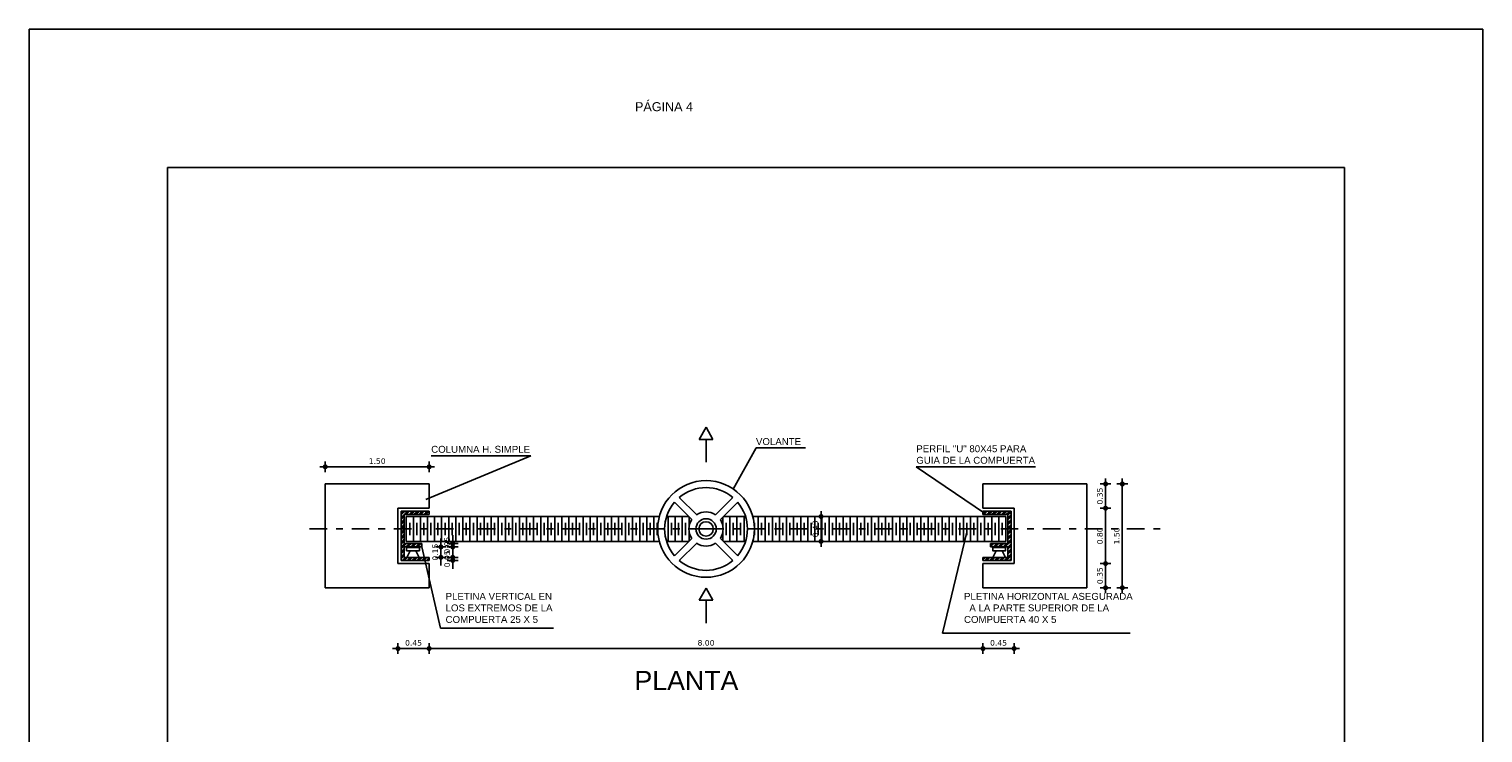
# Model space of a CAD drawing. Header units: metres. Extents: x 2029 to 4131, y 3282 to 4383.
# Tile 5 of 26: x 2107 to 2128, y 4373 to 4383. Entities that reach past the tile are written whole.
import ezdxf

# ---------------------------------------------------------------- set-up
doc = ezdxf.new("R2010")
doc.units = ezdxf.units.M
doc.linetypes.add('DASHDOT', pattern=[25.4, 12.7, -6.35, 0, -6.35])
doc.layers.add('Cotas', color=7, linetype='Continuous')
doc.layers.add('Dibujo', color=7, linetype='Continuous')
doc.styles.get("Standard").update_dxf_attribs({"font": 'arial.ttf'})
doc.styles.add('verdana', font='verdana.ttf')
doc.dimstyles.new('ISO', dxfattribs={"dimtxt": 0.08, "dimasz": 0.06, "dimexe": 0.1, "dimexo": 0.1, "dimgap": 0.04, "dimtad": 1, "dimzin": 1, "dimdsep": 46, "dimtxsty": 'verdana', "dimblk1": 'PAB', "dimblk2": 'PAB', "dimsah": 1, "dimcen": 0, "dimse1": 1, "dimse2": 1, "dimclrd": 7, "dimclre": 8, "dimclrt": 7, "dimadec": 0, "dimazin": 0, "dimtfac": 1, "dimtix": 1, "dimtmove": 0, "dimatfit": 3, "dimldrblk": 'PAB', "dimfxl": 0.1, "dimtvp": 1, "dimtolj": 1, "dimtzin": 1, "dimarcsym": 0})
pattern_1 = [(45, (-6819.576363, 747.251405), (0.07071067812, -4e-18), [0.1]), (45, (-6819.561363, 747.251405), (0.07071067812, -4e-18), [0.1]), (45, (-6819.546363, 747.251405), (0.07071067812, -4e-18), [0.1])]

# ---------------------------------------------------------------- blocks, each defined once
blk = doc.blocks.new('PAB')
at = {"layer": 'Cotas'}
for p, q in [((-1.3, 0), (1.3, 0)), ((0, 1.3), (0, -1.3))]:
    blk.add_line(p, q, dxfattribs=at)
at = {"layer": 'Cotas', "const_width": 0.6}
blk.add_lwpolyline([(-0.3, 0, 1), (0.3, 0, 1)], format="xyb", close=True, dxfattribs=at)
blk = doc.blocks.new('*D1117')
at = {"color": 7, "lineweight": -2, "transparency": 16777216}
blk.add_line((2112.82, 4374.014), (2113.15, 4374.014), dxfattribs=at)
at = {"layer": 'Defpoints', "color": 0, "transparency": 16777216}
for p in [(2112.76, 4374.668), (2113.21, 4374.318), (2113.21, 4374.014)]:
    blk.add_point(p, dxfattribs=at)
at = {"color": 7, "lineweight": -2, "transparency": 16777216, "xscale": 0.06, "yscale": 0.06, "zscale": 0.06, "rotation": 180}
blk.add_blockref('PAB', (2112.76, 4374.014), dxfattribs=at)
at = {"color": 7, "lineweight": -2, "transparency": 16777216, "xscale": 0.06, "yscale": 0.06, "zscale": 0.06}
blk.add_blockref('PAB', (2113.21, 4374.014), dxfattribs=at)
at = {"color": 7, "transparency": 16777216, "insert": (2112.985, 4374.096), "char_height": 0.08, "attachment_point": 5, "style": 'verdana'}
blk.add_mtext('\\A1;0.45', dxfattribs=at)
blk = doc.blocks.new('*D1118')
at = {"color": 7, "lineweight": -2, "transparency": 16777216}
blk.add_line((2113.27, 4374.014), (2121.15, 4374.014), dxfattribs=at)
at = {"layer": 'Defpoints', "color": 0, "transparency": 16777216}
for p in [(2113.21, 4374.318), (2121.21, 4374.318), (2121.21, 4374.014)]:
    blk.add_point(p, dxfattribs=at)
at = {"color": 7, "lineweight": -2, "transparency": 16777216, "xscale": 0.06, "yscale": 0.06, "zscale": 0.06, "rotation": 180}
blk.add_blockref('PAB', (2113.21, 4374.014), dxfattribs=at)
at = {"color": 7, "lineweight": -2, "transparency": 16777216, "xscale": 0.06, "yscale": 0.06, "zscale": 0.06}
blk.add_blockref('PAB', (2121.21, 4374.014), dxfattribs=at)
at = {"color": 7, "transparency": 16777216, "insert": (2117.21, 4374.096), "char_height": 0.08, "attachment_point": 5, "style": 'verdana'}
blk.add_mtext('\\A1;8.00', dxfattribs=at)
blk = doc.blocks.new('*D1119')
at = {"color": 7, "lineweight": -2, "transparency": 16777216}
blk.add_line((2121.27, 4374.014), (2121.6, 4374.014), dxfattribs=at)
at = {"layer": 'Defpoints', "color": 0, "transparency": 16777216}
for p in [(2121.66, 4374.668), (2121.21, 4374.318), (2121.66, 4374.014)]:
    blk.add_point(p, dxfattribs=at)
at = {"color": 7, "lineweight": -2, "transparency": 16777216, "xscale": 0.06, "yscale": 0.06, "zscale": 0.06, "rotation": 180}
blk.add_blockref('PAB', (2121.21, 4374.014), dxfattribs=at)
at = {"color": 7, "lineweight": -2, "transparency": 16777216, "xscale": 0.06, "yscale": 0.06, "zscale": 0.06}
blk.add_blockref('PAB', (2121.66, 4374.014), dxfattribs=at)
at = {"color": 7, "transparency": 16777216, "insert": (2121.435, 4374.096), "char_height": 0.08, "attachment_point": 5, "style": 'verdana'}
blk.add_mtext('\\A1;0.45', dxfattribs=at)
blk = doc.blocks.new('*D1296')
at = {"color": 7, "lineweight": -2, "transparency": 16777216}
blk.add_line((2122.981, 4374.952), (2122.981, 4375.182), dxfattribs=at)
at = {"layer": 'Defpoints', "color": 0, "transparency": 16777216}
for p in [(2121.66, 4375.242), (2122.981, 4375.242), (2122.71, 4374.892)]:
    blk.add_point(p, dxfattribs=at)
at = {"color": 7, "lineweight": -2, "transparency": 16777216, "xscale": 0.06, "yscale": 0.06, "zscale": 0.06}
for p, rotation in [((2122.981, 4375.242), 90), ((2122.981, 4374.892), 270)]:
    blk.add_blockref('PAB', p, dxfattribs=dict(at, rotation=rotation))
at = {"color": 7, "transparency": 16777216, "insert": (2122.9, 4375.067), "char_height": 0.08, "attachment_point": 5, "rotation": 90, "style": 'verdana'}
blk.add_mtext('\\A1;0.35', dxfattribs=at)
blk = doc.blocks.new('*D1297')
at = {"color": 7, "lineweight": -2, "transparency": 16777216}
blk.add_line((2122.981, 4375.302), (2122.981, 4375.982), dxfattribs=at)
at = {"layer": 'Defpoints', "color": 0, "transparency": 16777216}
for p in [(2121.66, 4376.042), (2122.981, 4376.042), (2121.66, 4375.242)]:
    blk.add_point(p, dxfattribs=at)
at = {"color": 7, "lineweight": -2, "transparency": 16777216, "xscale": 0.06, "yscale": 0.06, "zscale": 0.06}
for p, rotation in [((2122.981, 4376.042), 90), ((2122.981, 4375.242), 270)]:
    blk.add_blockref('PAB', p, dxfattribs=dict(at, rotation=rotation))
at = {"color": 7, "transparency": 16777216, "insert": (2122.9, 4375.642), "char_height": 0.08, "attachment_point": 5, "rotation": 90, "style": 'verdana'}
blk.add_mtext('\\A1;0.80', dxfattribs=at)
blk = doc.blocks.new('*D1298')
at = {"color": 7, "lineweight": -2, "transparency": 16777216}
blk.add_line((2122.981, 4376.102), (2122.981, 4376.332), dxfattribs=at)
at = {"layer": 'Defpoints', "color": 0, "transparency": 16777216}
for p in [(2122.71, 4376.392), (2122.981, 4376.392), (2121.66, 4376.042)]:
    blk.add_point(p, dxfattribs=at)
at = {"color": 7, "lineweight": -2, "transparency": 16777216, "xscale": 0.06, "yscale": 0.06, "zscale": 0.06}
for p, rotation in [((2122.981, 4376.392), 90), ((2122.981, 4376.042), 270)]:
    blk.add_blockref('PAB', p, dxfattribs=dict(at, rotation=rotation))
at = {"color": 7, "transparency": 16777216, "insert": (2122.9, 4376.217), "char_height": 0.08, "attachment_point": 5, "rotation": 90, "style": 'verdana'}
blk.add_mtext('\\A1;0.35', dxfattribs=at)
blk = doc.blocks.new('*D1299')
at = {"color": 7, "lineweight": -2, "transparency": 16777216}
blk.add_line((2123.223, 4374.952), (2123.223, 4376.332), dxfattribs=at)
at = {"layer": 'Defpoints', "color": 0, "transparency": 16777216}
for p in [(2122.71, 4376.392), (2123.223, 4376.392), (2122.71, 4374.892)]:
    blk.add_point(p, dxfattribs=at)
at = {"color": 7, "lineweight": -2, "transparency": 16777216, "xscale": 0.06, "yscale": 0.06, "zscale": 0.06}
for p, rotation in [((2123.223, 4376.392), 90), ((2123.223, 4374.892), 270)]:
    blk.add_blockref('PAB', p, dxfattribs=dict(at, rotation=rotation))
at = {"color": 7, "transparency": 16777216, "insert": (2123.142, 4375.642), "char_height": 0.08, "attachment_point": 5, "rotation": 90, "style": 'verdana'}
blk.add_mtext('\\A1;1.50', dxfattribs=at)
blk = doc.blocks.new('*D1300')
at = {"color": 7, "lineweight": -2, "transparency": 16777216}
for p, q in [((2113.551, 4375.392), (2113.551, 4375.452)), ((2113.551, 4375.287), (2113.551, 4375.332)), ((2113.551, 4375.227), (2113.551, 4375.167))]:
    blk.add_line(p, q, dxfattribs=at)
at = {"layer": 'Defpoints', "color": 0, "transparency": 16777216}
for p in [(2113.21, 4375.332), (2113.21, 4375.287), (2113.551, 4375.332)]:
    blk.add_point(p, dxfattribs=at)
at = {"color": 7, "lineweight": -2, "transparency": 16777216, "xscale": 0.06, "yscale": 0.06, "zscale": 0.06}
for p, rotation in [((2113.551, 4375.332), 270), ((2113.551, 4375.287), 90)]:
    blk.add_blockref('PAB', p, dxfattribs=dict(at, rotation=rotation))
at = {"color": 7, "transparency": 16777216, "insert": (2113.47, 4375.31), "char_height": 0.08, "attachment_point": 5, "rotation": 90, "style": 'verdana'}
blk.add_mtext('\\A1;0.05', dxfattribs=at)
blk = doc.blocks.new('*D1301')
at = {"color": 7, "lineweight": -2, "transparency": 16777216}
for p, q in [((2113.38, 4375.542), (2113.38, 4375.602)), ((2113.38, 4375.332), (2113.38, 4375.482)), ((2113.38, 4375.272), (2113.38, 4375.212))]:
    blk.add_line(p, q, dxfattribs=at)
at = {"layer": 'Defpoints', "color": 0, "transparency": 16777216}
for p in [(2113.104, 4375.482), (2113.38, 4375.482), (2113.21, 4375.332)]:
    blk.add_point(p, dxfattribs=at)
at = {"color": 7, "lineweight": -2, "transparency": 16777216, "xscale": 0.06, "yscale": 0.06, "zscale": 0.06}
for p, rotation in [((2113.38, 4375.482), 270), ((2113.38, 4375.332), 90)]:
    blk.add_blockref('PAB', p, dxfattribs=dict(at, rotation=rotation))
at = {"color": 7, "transparency": 16777216, "insert": (2113.298, 4375.407), "char_height": 0.08, "attachment_point": 5, "rotation": 90, "style": 'verdana'}
blk.add_mtext('\\A1;0.15', dxfattribs=at)
blk = doc.blocks.new('*D1302')
at = {"color": 7, "lineweight": -2, "transparency": 16777216}
for p, q in [((2113.551, 4375.592), (2113.551, 4375.652)), ((2113.551, 4375.482), (2113.551, 4375.532)), ((2113.551, 4375.422), (2113.551, 4375.362))]:
    blk.add_line(p, q, dxfattribs=at)
at = {"layer": 'Defpoints', "color": 0, "transparency": 16777216}
for p in [(2113.104, 4375.532), (2113.104, 4375.482), (2113.551, 4375.532)]:
    blk.add_point(p, dxfattribs=at)
at = {"color": 7, "lineweight": -2, "transparency": 16777216, "xscale": 0.06, "yscale": 0.06, "zscale": 0.06}
for p, rotation in [((2113.551, 4375.532), 270), ((2113.551, 4375.482), 90)]:
    blk.add_blockref('PAB', p, dxfattribs=dict(at, rotation=rotation))
at = {"color": 7, "transparency": 16777216, "insert": (2113.47, 4375.507), "char_height": 0.08, "attachment_point": 5, "rotation": 90, "style": 'verdana'}
blk.add_mtext('\\A1;0.05', dxfattribs=at)
blk = doc.blocks.new('*D1120')
at = {"color": 7, "lineweight": -2, "transparency": 16777216}
blk.add_line((2118.871, 4375.622), (2118.871, 4375.862), dxfattribs=at)
at = {"layer": 'Defpoints', "color": 0, "transparency": 16777216}
for p in [(2118.871, 4375.922), (2118.871, 4375.922), (2118.871, 4375.562)]:
    blk.add_point(p, dxfattribs=at)
at = {"color": 7, "lineweight": -2, "transparency": 16777216, "xscale": 0.06, "yscale": 0.06, "zscale": 0.06}
for p, rotation in [((2118.871, 4375.922), 90), ((2118.871, 4375.562), 270)]:
    blk.add_blockref('PAB', p, dxfattribs=dict(at, rotation=rotation))
at = {"color": 7, "transparency": 16777216, "insert": (2118.789, 4375.742), "char_height": 0.08, "attachment_point": 5, "rotation": 90, "style": 'verdana'}
blk.add_mtext('\\A1;0.43 ', dxfattribs=at)
blk = doc.blocks.new('*D1303')
at = {"color": 7, "lineweight": -2, "transparency": 16777216}
blk.add_line((2111.77, 4376.64), (2113.15, 4376.64), dxfattribs=at)
at = {"layer": 'Defpoints', "color": 0, "transparency": 16777216}
for p in [(2113.21, 4376.64), (2111.71, 4376.392), (2113.21, 4376.392)]:
    blk.add_point(p, dxfattribs=at)
at = {"color": 7, "lineweight": -2, "transparency": 16777216, "xscale": 0.06, "yscale": 0.06, "zscale": 0.06, "rotation": 180}
blk.add_blockref('PAB', (2111.71, 4376.64), dxfattribs=at)
at = {"color": 7, "lineweight": -2, "transparency": 16777216, "xscale": 0.06, "yscale": 0.06, "zscale": 0.06}
blk.add_blockref('PAB', (2113.21, 4376.64), dxfattribs=at)
at = {"color": 7, "transparency": 16777216, "insert": (2112.46, 4376.722), "char_height": 0.08, "attachment_point": 5, "style": 'verdana'}
blk.add_mtext('\\A1;1.50', dxfattribs=at)

msp = doc.modelspace()

# ---------------------------------------------------------------- hatches: boundary and pattern name
h = msp.add_hatch()
h.set_pattern_fill('GOST_GROUND', color=256, scale=0.005, style=0)
h.set_pattern_definition(pattern_1)
h.paths.add_polyline_path([(2112.85, 4375.952), (2113.21, 4375.952), (2113.21, 4375.997), (2112.805, 4375.997), (2112.805, 4375.287), (2113.21, 4375.287), (2113.21, 4375.332), (2112.85, 4375.332), (2112.85, 4375.482), (2113.104, 4375.482), (2113.104, 4375.532), (2112.85, 4375.532)])
h = msp.add_hatch()
h.set_pattern_fill('GOST_GROUND', color=256, scale=0.005, style=0)
h.set_pattern_definition(pattern_1)
h.paths.add_polyline_path([(2121.615, 4375.997), (2121.21, 4375.997), (2121.21, 4375.952), (2121.57, 4375.952), (2121.57, 4375.532), (2121.317, 4375.532), (2121.317, 4375.482), (2121.57, 4375.482), (2121.57, 4375.332), (2121.21, 4375.332), (2121.21, 4375.287), (2121.615, 4375.287)])

# ---------------------------------------------------------------- linework, layer by layer
for p, q in [((2117.21, 4377.211), (2117.113, 4377.037)), ((2117.307, 4377.037), (2117.113, 4377.037)), ((2117.21, 4377.211), (2117.307, 4377.037)), ((2117.21, 4377.037), (2117.21, 4376.706)), ((2117.932, 4376.913), (2117.604, 4376.319)), ((2118.647, 4376.913), (2117.932, 4376.913)), ((2114.68, 4376.8), (2113.161, 4376.166)), ((2113.238, 4376.8), (2114.68, 4376.8)), ((2121.97, 4376.642), (2120.245, 4376.642)), ((2120.245, 4376.642), (2121.23, 4375.971)), ((2111.71, 4376.392), (2113.21, 4376.392)), ((2111.71, 4376.392), (2111.71, 4374.892)), ((2113.21, 4376.392), (2113.21, 4376.042)), ((2117.075, 4375.948), (2116.824, 4376.199)), ((2117.346, 4375.948), (2117.597, 4376.199)), ((2122.71, 4376.392), (2121.21, 4376.392)), ((2121.21, 4376.392), (2121.21, 4376.042)), ((2122.71, 4376.392), (2122.71, 4374.892)), ((2113.21, 4376.042), (2112.76, 4376.042)), ((2112.76, 4376.042), (2112.76, 4375.242)), ((2113.21, 4375.997), (2112.805, 4375.997)), ((2112.805, 4375.997), (2112.805, 4375.287)), ((2113.21, 4375.997), (2113.21, 4375.952)), ((2117.004, 4375.878), (2116.753, 4376.128)), ((2117.417, 4375.878), (2117.667, 4376.128)), ((2121.21, 4376.042), (2121.66, 4376.042)), ((2121.21, 4375.997), (2121.615, 4375.997)), ((2121.21, 4375.997), (2121.21, 4375.952)), ((2121.615, 4375.997), (2121.615, 4375.287)), ((2121.66, 4376.042), (2121.66, 4375.242)), ((2113.21, 4375.952), (2112.85, 4375.952)), ((2112.85, 4375.952), (2112.85, 4375.532)), ((2116.535, 4375.922), (2112.88, 4375.922)), ((2112.88, 4375.922), (2112.88, 4375.562)), ((2112.93, 4375.742), (2112.93, 4375.831)), ((2112.982, 4375.922), (2112.982, 4375.562)), ((2113.032, 4375.742), (2113.032, 4375.831)), ((2113.085, 4375.922), (2113.085, 4375.562)), ((2113.134, 4375.742), (2113.134, 4375.831)), ((2113.187, 4375.922), (2113.187, 4375.562)), ((2113.236, 4375.742), (2113.236, 4375.831)), ((2113.289, 4375.922), (2113.289, 4375.562)), ((2113.338, 4375.742), (2113.338, 4375.831)), ((2113.391, 4375.922), (2113.391, 4375.562)), ((2113.44, 4375.742), (2113.44, 4375.831)), ((2113.493, 4375.922), (2113.493, 4375.562)), ((2113.543, 4375.742), (2113.543, 4375.831)), ((2113.596, 4375.922), (2113.596, 4375.562)), ((2113.645, 4375.742), (2113.645, 4375.831)), ((2113.698, 4375.922), (2113.698, 4375.562)), ((2113.747, 4375.742), (2113.747, 4375.831)), ((2113.8, 4375.922), (2113.8, 4375.562)), ((2113.849, 4375.742), (2113.849, 4375.831)), ((2113.902, 4375.922), (2113.902, 4375.562)), ((2113.951, 4375.742), (2113.951, 4375.831)), ((2114.004, 4375.922), (2114.004, 4375.562)), ((2114.054, 4375.742), (2114.054, 4375.831)), ((2114.106, 4375.922), (2114.106, 4375.562)), ((2114.156, 4375.742), (2114.156, 4375.831)), ((2114.209, 4375.922), (2114.209, 4375.562)), ((2114.258, 4375.742), (2114.258, 4375.831)), ((2114.311, 4375.922), (2114.311, 4375.562)), ((2114.36, 4375.742), (2114.36, 4375.831)), ((2114.413, 4375.922), (2114.413, 4375.562)), ((2114.462, 4375.742), (2114.462, 4375.831)), ((2114.515, 4375.922), (2114.515, 4375.562)), ((2114.565, 4375.742), (2114.565, 4375.831)), ((2114.617, 4375.922), (2114.617, 4375.562)), ((2114.667, 4375.742), (2114.667, 4375.831)), ((2114.72, 4375.922), (2114.72, 4375.562)), ((2114.769, 4375.742), (2114.769, 4375.831)), ((2114.822, 4375.922), (2114.822, 4375.562)), ((2114.871, 4375.742), (2114.871, 4375.831)), ((2114.924, 4375.922), (2114.924, 4375.562)), ((2114.973, 4375.742), (2114.973, 4375.831)), ((2115.026, 4375.922), (2115.026, 4375.562)), ((2115.075, 4375.742), (2115.075, 4375.831)), ((2115.128, 4375.922), (2115.128, 4375.562)), ((2115.178, 4375.742), (2115.178, 4375.831)), ((2115.23, 4375.922), (2115.23, 4375.562)), ((2115.28, 4375.742), (2115.28, 4375.831)), ((2115.333, 4375.922), (2115.333, 4375.562)), ((2115.382, 4375.742), (2115.382, 4375.831)), ((2115.435, 4375.922), (2115.435, 4375.562)), ((2115.484, 4375.742), (2115.484, 4375.831)), ((2115.537, 4375.922), (2115.537, 4375.562)), ((2115.586, 4375.742), (2115.586, 4375.831)), ((2115.639, 4375.922), (2115.639, 4375.562)), ((2115.689, 4375.742), (2115.689, 4375.831)), ((2115.741, 4375.922), (2115.741, 4375.562)), ((2115.791, 4375.742), (2115.791, 4375.831)), ((2115.844, 4375.922), (2115.844, 4375.562)), ((2115.893, 4375.742), (2115.893, 4375.831)), ((2115.946, 4375.922), (2115.946, 4375.562)), ((2115.995, 4375.742), (2115.995, 4375.831)), ((2116.048, 4375.922), (2116.048, 4375.562)), ((2116.097, 4375.742), (2116.097, 4375.831)), ((2116.15, 4375.922), (2116.15, 4375.562)), ((2116.199, 4375.742), (2116.199, 4375.831)), ((2116.252, 4375.922), (2116.252, 4375.562)), ((2116.302, 4375.742), (2116.302, 4375.831)), ((2116.354, 4375.922), (2116.354, 4375.562)), ((2116.404, 4375.742), (2116.404, 4375.831)), ((2116.457, 4375.922), (2116.457, 4375.562)), ((2116.506, 4375.742), (2116.506, 4375.831)), ((2116.96, 4375.922), (2116.64, 4375.922)), ((2116.661, 4375.922), (2116.661, 4375.562)), ((2116.71, 4375.742), (2116.71, 4375.831)), ((2116.763, 4375.922), (2116.763, 4375.562)), ((2116.813, 4375.742), (2116.813, 4375.831)), ((2116.865, 4375.922), (2116.865, 4375.562)), ((2116.915, 4375.742), (2116.915, 4375.831)), ((2116.968, 4375.914), (2116.968, 4375.788)), ((2117.453, 4375.914), (2117.453, 4375.788)), ((2117.781, 4375.922), (2117.461, 4375.922)), ((2117.502, 4375.742), (2117.502, 4375.831)), ((2117.555, 4375.922), (2117.555, 4375.562)), ((2117.604, 4375.742), (2117.604, 4375.831)), ((2117.657, 4375.922), (2117.657, 4375.562)), ((2117.707, 4375.742), (2117.707, 4375.831)), ((2117.759, 4375.922), (2117.759, 4375.562)), ((2121.54, 4375.922), (2117.885, 4375.922)), ((2117.911, 4375.742), (2117.911, 4375.831)), ((2117.964, 4375.922), (2117.964, 4375.562)), ((2118.013, 4375.742), (2118.013, 4375.831)), ((2118.066, 4375.922), (2118.066, 4375.562)), ((2118.115, 4375.742), (2118.115, 4375.831)), ((2118.168, 4375.922), (2118.168, 4375.562)), ((2118.218, 4375.742), (2118.218, 4375.831)), ((2118.27, 4375.922), (2118.27, 4375.562)), ((2118.32, 4375.742), (2118.32, 4375.831)), ((2118.373, 4375.922), (2118.373, 4375.562)), ((2118.422, 4375.742), (2118.422, 4375.831)), ((2118.475, 4375.922), (2118.475, 4375.562)), ((2118.524, 4375.742), (2118.524, 4375.831)), ((2118.577, 4375.922), (2118.577, 4375.562)), ((2118.626, 4375.742), (2118.626, 4375.831)), ((2118.679, 4375.922), (2118.679, 4375.562)), ((2118.728, 4375.742), (2118.728, 4375.831)), ((2118.781, 4375.922), (2118.781, 4375.562)), ((2118.831, 4375.742), (2118.831, 4375.831)), ((2118.883, 4375.922), (2118.883, 4375.562)), ((2118.933, 4375.742), (2118.933, 4375.831)), ((2118.986, 4375.922), (2118.986, 4375.562)), ((2119.035, 4375.742), (2119.035, 4375.831)), ((2119.088, 4375.922), (2119.088, 4375.562)), ((2119.137, 4375.742), (2119.137, 4375.831)), ((2119.137, 4375.742), (2119.137, 4375.831)), ((2119.19, 4375.922), (2119.19, 4375.562)), ((2119.239, 4375.742), (2119.239, 4375.831)), ((2119.292, 4375.922), (2119.292, 4375.562)), ((2119.342, 4375.742), (2119.342, 4375.831)), ((2119.394, 4375.922), (2119.394, 4375.562)), ((2119.444, 4375.742), (2119.444, 4375.831)), ((2119.497, 4375.922), (2119.497, 4375.562)), ((2119.546, 4375.742), (2119.546, 4375.831)), ((2119.599, 4375.922), (2119.599, 4375.562)), ((2119.648, 4375.742), (2119.648, 4375.831)), ((2119.701, 4375.922), (2119.701, 4375.562)), ((2119.75, 4375.742), (2119.75, 4375.831)), ((2119.803, 4375.922), (2119.803, 4375.562)), ((2119.852, 4375.742), (2119.852, 4375.831)), ((2119.905, 4375.922), (2119.905, 4375.562)), ((2119.955, 4375.742), (2119.955, 4375.831)), ((2120.008, 4375.922), (2120.008, 4375.562)), ((2120.057, 4375.742), (2120.057, 4375.831)), ((2120.11, 4375.922), (2120.11, 4375.562)), ((2120.159, 4375.742), (2120.159, 4375.831)), ((2120.212, 4375.922), (2120.212, 4375.562)), ((2120.261, 4375.742), (2120.261, 4375.831)), ((2120.314, 4375.922), (2120.314, 4375.562)), ((2120.363, 4375.742), (2120.363, 4375.831)), ((2120.416, 4375.922), (2120.416, 4375.562)), ((2120.466, 4375.742), (2120.466, 4375.831)), ((2120.518, 4375.922), (2120.518, 4375.562)), ((2120.568, 4375.742), (2120.568, 4375.831)), ((2120.621, 4375.922), (2120.621, 4375.562)), ((2120.67, 4375.742), (2120.67, 4375.831)), ((2120.723, 4375.922), (2120.723, 4375.562)), ((2120.772, 4375.742), (2120.772, 4375.831)), ((2120.825, 4375.922), (2120.825, 4375.562)), ((2120.874, 4375.742), (2120.874, 4375.831)), ((2120.927, 4375.922), (2120.927, 4375.562)), ((2120.976, 4375.742), (2120.976, 4375.831)), ((2121.029, 4375.922), (2121.029, 4375.562)), ((2121.079, 4375.742), (2121.079, 4375.831)), ((2121.132, 4375.922), (2121.132, 4375.562)), ((2121.181, 4375.742), (2121.181, 4375.831)), ((2121.21, 4375.952), (2121.57, 4375.952)), ((2121.234, 4375.922), (2121.234, 4375.562)), ((2121.283, 4375.742), (2121.283, 4375.831)), ((2121.336, 4375.922), (2121.336, 4375.562)), ((2121.385, 4375.742), (2121.385, 4375.831)), ((2121.438, 4375.922), (2121.438, 4375.562)), ((2121.487, 4375.742), (2121.487, 4375.831)), ((2121.54, 4375.922), (2121.54, 4375.562)), ((2121.57, 4375.952), (2121.57, 4375.532)), ((2116.535, 4375.562), (2112.88, 4375.562)), ((2112.93, 4375.742), (2112.93, 4375.654)), ((2113.032, 4375.742), (2113.032, 4375.654)), ((2113.134, 4375.742), (2113.134, 4375.654)), ((2113.236, 4375.742), (2113.236, 4375.654)), ((2113.338, 4375.742), (2113.338, 4375.654)), ((2113.44, 4375.742), (2113.44, 4375.654)), ((2113.543, 4375.742), (2113.543, 4375.654)), ((2113.645, 4375.742), (2113.645, 4375.654)), ((2113.747, 4375.742), (2113.747, 4375.654)), ((2113.849, 4375.742), (2113.849, 4375.654)), ((2113.951, 4375.742), (2113.951, 4375.654)), ((2114.054, 4375.742), (2114.054, 4375.654)), ((2114.156, 4375.742), (2114.156, 4375.654)), ((2114.258, 4375.742), (2114.258, 4375.654)), ((2114.36, 4375.742), (2114.36, 4375.654)), ((2114.462, 4375.742), (2114.462, 4375.654)), ((2114.565, 4375.742), (2114.565, 4375.654)), ((2114.667, 4375.742), (2114.667, 4375.654)), ((2114.769, 4375.742), (2114.769, 4375.654)), ((2114.871, 4375.742), (2114.871, 4375.654)), ((2114.973, 4375.742), (2114.973, 4375.654)), ((2115.075, 4375.742), (2115.075, 4375.654)), ((2115.178, 4375.742), (2115.178, 4375.654)), ((2115.28, 4375.742), (2115.28, 4375.654)), ((2115.382, 4375.742), (2115.382, 4375.654)), ((2115.484, 4375.742), (2115.484, 4375.654)), ((2115.586, 4375.742), (2115.586, 4375.654)), ((2115.689, 4375.742), (2115.689, 4375.654)), ((2115.791, 4375.742), (2115.791, 4375.654)), ((2115.893, 4375.742), (2115.893, 4375.654)), ((2115.995, 4375.742), (2115.995, 4375.654)), ((2116.097, 4375.742), (2116.097, 4375.654)), ((2116.199, 4375.742), (2116.199, 4375.654)), ((2116.302, 4375.742), (2116.302, 4375.654)), ((2116.404, 4375.742), (2116.404, 4375.654)), ((2116.506, 4375.742), (2116.506, 4375.654)), ((2116.96, 4375.562), (2116.64, 4375.562)), ((2116.71, 4375.742), (2116.71, 4375.654)), ((2117.004, 4375.606), (2116.753, 4375.356)), ((2116.813, 4375.742), (2116.813, 4375.654)), ((2116.915, 4375.742), (2116.915, 4375.654)), ((2116.968, 4375.697), (2116.968, 4375.57)), ((2117.417, 4375.606), (2117.667, 4375.356)), ((2117.453, 4375.697), (2117.453, 4375.57)), ((2117.781, 4375.562), (2117.461, 4375.562)), ((2117.502, 4375.742), (2117.502, 4375.654)), ((2117.604, 4375.742), (2117.604, 4375.654)), ((2117.707, 4375.742), (2117.707, 4375.654)), ((2121.54, 4375.562), (2117.885, 4375.562)), ((2117.911, 4375.742), (2117.911, 4375.654)), ((2118.013, 4375.742), (2118.013, 4375.654)), ((2118.115, 4375.742), (2118.115, 4375.654)), ((2118.218, 4375.742), (2118.218, 4375.654)), ((2118.32, 4375.742), (2118.32, 4375.654)), ((2118.422, 4375.742), (2118.422, 4375.654)), ((2118.524, 4375.742), (2118.524, 4375.654)), ((2118.626, 4375.742), (2118.626, 4375.654)), ((2118.728, 4375.742), (2118.728, 4375.654)), ((2118.831, 4375.742), (2118.831, 4375.654)), ((2118.933, 4375.742), (2118.933, 4375.654)), ((2119.035, 4375.742), (2119.035, 4375.654)), ((2119.137, 4375.742), (2119.137, 4375.654)), ((2119.137, 4375.742), (2119.137, 4375.654)), ((2119.239, 4375.742), (2119.239, 4375.654)), ((2119.342, 4375.742), (2119.342, 4375.654)), ((2119.444, 4375.742), (2119.444, 4375.654)), ((2119.546, 4375.742), (2119.546, 4375.654)), ((2119.648, 4375.742), (2119.648, 4375.654)), ((2119.75, 4375.742), (2119.75, 4375.654)), ((2119.852, 4375.742), (2119.852, 4375.654)), ((2119.955, 4375.742), (2119.955, 4375.654)), ((2120.057, 4375.742), (2120.057, 4375.654)), ((2120.159, 4375.742), (2120.159, 4375.654)), ((2120.261, 4375.742), (2120.261, 4375.654)), ((2120.363, 4375.742), (2120.363, 4375.654)), ((2120.466, 4375.742), (2120.466, 4375.654)), ((2120.568, 4375.742), (2120.568, 4375.654)), ((2120.627, 4374.234), (2120.976, 4375.698)), ((2120.67, 4375.742), (2120.67, 4375.654)), ((2120.772, 4375.742), (2120.772, 4375.654)), ((2120.874, 4375.742), (2120.874, 4375.654)), ((2120.976, 4375.742), (2120.976, 4375.654)), ((2121.079, 4375.742), (2121.079, 4375.654)), ((2121.181, 4375.742), (2121.181, 4375.654)), ((2121.283, 4375.742), (2121.283, 4375.654)), ((2121.385, 4375.742), (2121.385, 4375.654)), ((2121.487, 4375.742), (2121.487, 4375.654)), ((2112.85, 4375.532), (2113.104, 4375.532)), ((2112.85, 4375.482), (2112.85, 4375.332)), ((2112.85, 4375.482), (2113.104, 4375.482)), ((2112.934, 4375.428), (2112.886, 4375.332)), ((2113.02, 4375.428), (2113.067, 4375.332)), ((2113.104, 4375.532), (2113.104, 4375.482)), ((2113.104, 4375.482), (2113.374, 4374.307)), ((2117.075, 4375.536), (2116.824, 4375.285)), ((2117.346, 4375.536), (2117.597, 4375.285)), ((2121.57, 4375.532), (2121.317, 4375.532)), ((2121.317, 4375.532), (2121.317, 4375.482)), ((2121.57, 4375.482), (2121.317, 4375.482)), ((2121.401, 4375.428), (2121.353, 4375.332)), ((2121.487, 4375.428), (2121.534, 4375.332)), ((2121.57, 4375.482), (2121.57, 4375.332)), ((2112.76, 4375.242), (2113.21, 4375.242)), ((2112.805, 4375.287), (2113.21, 4375.287)), ((2112.85, 4375.332), (2113.21, 4375.332)), ((2113.21, 4375.332), (2113.21, 4375.287)), ((2113.21, 4375.242), (2113.21, 4374.892)), ((2121.57, 4375.332), (2121.21, 4375.332)), ((2121.21, 4375.332), (2121.21, 4375.287)), ((2121.615, 4375.287), (2121.21, 4375.287)), ((2121.66, 4375.242), (2121.21, 4375.242)), ((2121.21, 4375.242), (2121.21, 4374.892)), ((2113.21, 4374.892), (2111.71, 4374.892)), ((2117.21, 4374.885), (2117.113, 4374.711)), ((2117.21, 4374.885), (2117.307, 4374.711)), ((2121.21, 4374.892), (2122.71, 4374.892)), ((2117.307, 4374.711), (2117.113, 4374.711)), ((2117.21, 4374.711), (2117.21, 4374.381)), ((2113.374, 4374.307), (2115.007, 4374.307)), ((2123.338, 4374.234), (2120.627, 4374.234))]:
    msp.add_line(p, q)
at = {"linetype": 'DASHDOT', "ltscale": 0.02}
for q in [(2111.48, 4375.742), (2123.792, 4375.742)]:
    msp.add_line((2117.21, 4375.742), q, dxfattribs=at)
for points in [[(2112.884, 4375.473), (2113.069, 4375.473), (2113.069, 4375.428), (2112.884, 4375.428)], [(2121.536, 4375.473), (2121.351, 4375.473), (2121.351, 4375.428), (2121.536, 4375.428)]]:
    msp.add_lwpolyline(points, close=True)
for radius in [0.698, 0.147, 0.105]:
    msp.add_circle((2117.21, 4375.742), radius)
for radius, start, end in [(0.598, 49.7931, 130.2069), (0.598, 139.7931, 220.2069), (0.247, 56.6827, 123.3173), (0.598, 319.7931, 40.2069), (0.247, 146.6827, 213.3173), (0.247, 326.6827, 33.3173), (0.247, 236.6827, 303.3173), (0.598, 229.7931, 310.2069)]:
    msp.add_arc((2117.21, 4375.742), radius, start, end)
at = {"layer": 'Dibujo', "color": 0, "linetype": 'ByBlock'}
for p, q in [((2107.432, 4382.965), (2128.432, 4382.965)), ((2107.432, 4353.265), (2107.432, 4382.965)), ((2107.432, 4382.965), (2110.432, 4382.965)), ((2107.432, 4382.965), (2109.932, 4382.965)), ((2128.432, 4382.965), (2128.432, 4353.265)), ((2109.432, 4380.965), (2109.432, 4355.265)), ((2126.432, 4380.965), (2109.432, 4380.965)), ((2126.432, 4380.965), (2126.432, 4355.265))]:
    msp.add_line(p, q, dxfattribs=at)

# ---------------------------------------------------------------- texts
at = {"attachment_point": 1}
for s, width, insert, char_height in [('VOLANTE', 1.4365, (2117.931, 4377.055), 0.1), ('COLUMNA H. SIMPLE', 1.4365, (2113.24, 4376.943), 0.1), ('PERFIL "U" 80X45 PARA GUIA DE LA COMPUERTA', 1.82729, (2120.247, 4376.951), 0.1), ('PLETINA VERTICAL EN LOS EXTREMOS DE LA COMPUERTA 25 X 5', 1.56875, (2113.448, 4374.818), 0.1), ('PLETINA HORIZONTAL ASEGURADA      A LA PARTE SUPERIOR DE LA COMPUERTA 40 X 5', 2.55883, (2120.936, 4374.818), 0.1), ('PLANTA\\P ', 2.48743, (2116.176, 4373.691), 0.2762)]:
    msp.add_mtext_dynamic_manual_height_columns(s, width=width, gutter_width=12.5, heights=[0], dxfattribs=dict(at, insert=insert, char_height=char_height))
at = {"layer": 'Dibujo', "color": 0, "linetype": 'ByBlock', "insert": (2116.184, 4381.909), "char_height": 0.13, "width": 2.90393, "attachment_point": 1}
msp.add_mtext('PÁGINA 4', dxfattribs=at)

# ---------------------------------------------------------------- dimensions: what is measured, and where the dimension line sits
for base, p1, p2, picture, middle in [((2113.21, 4376.64), (2111.71, 4376.392), (2113.21, 4376.392), '*D1303', (2112.46, 4376.722)), ((2113.21, 4374.014), (2112.76, 4374.668), (2113.21, 4374.318), '*D1117', (2112.985, 4374.096))]:
    dim = msp.add_linear_dim(base=base, p1=p1, p2=p2, dimstyle='ISO')
    dim.commit()
    dim.dimension.update_dxf_attribs({"geometry": picture, "text_midpoint": middle})
for base, p1, p2, picture, middle in [((2122.981, 4376.392), (2121.66, 4376.042), (2122.71, 4376.392), '*D1298', (2122.9, 4376.217)), ((2122.981, 4376.042), (2121.66, 4375.242), (2121.66, 4376.042), '*D1297', (2122.9, 4375.642))]:
    dim = msp.add_linear_dim(base=base, p1=p1, p2=p2, angle=90, dimstyle='ISO', override={"dimtmove": 1})
    dim.commit()
    dim.dimension.update_dxf_attribs({"geometry": picture, "text_midpoint": middle})
for base, p1, p2, picture, middle in [((2123.223, 4376.392), (2122.71, 4374.892), (2122.71, 4376.392), '*D1299', (2123.142, 4375.642)), ((2113.551, 4375.532), (2113.104, 4375.482), (2113.104, 4375.532), '*D1302', (2113.47, 4375.507)), ((2113.38, 4375.482), (2113.21, 4375.332), (2113.104, 4375.482), '*D1301', (2113.298, 4375.407)), ((2113.551480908, 4375.332123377), (2113.210237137, 4375.287123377), (2113.210237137, 4375.332123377), '*D1300', (2113.469842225, 4375.309623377)), ((2122.981, 4375.242), (2122.71, 4374.892), (2121.66, 4375.242), '*D1296', (2122.9, 4375.067))]:
    dim = msp.add_linear_dim(base=base, p1=p1, p2=p2, angle=90, dimstyle='ISO')
    dim.commit()
    dim.dimension.update_dxf_attribs({"geometry": picture, "text_midpoint": middle})
dim = msp.add_linear_dim(base=(2118.871, 4375.922), p1=(2118.871, 4375.562), p2=(2118.871, 4375.922), angle=90, text='0.43 ', dimstyle='ISO')
dim.commit()
dim.dimension.update_dxf_attribs({"geometry": '*D1120', "text_midpoint": (2118.789, 4375.742)})
for base, p1, p2, picture, middle in [((2121.66, 4374.014), (2121.21, 4374.318), (2121.66, 4374.668), '*D1119', (2121.435, 4374.096)), ((2121.21, 4374.014), (2113.21, 4374.318), (2121.21, 4374.318), '*D1118', (2117.21, 4374.096))]:
    dim = msp.add_linear_dim(base=base, p1=p1, p2=p2, dimstyle='ISO', override={"dimtmove": 1})
    dim.commit()
    dim.dimension.update_dxf_attribs({"geometry": picture, "text_midpoint": middle})

doc.saveas('drawing.dxf')
